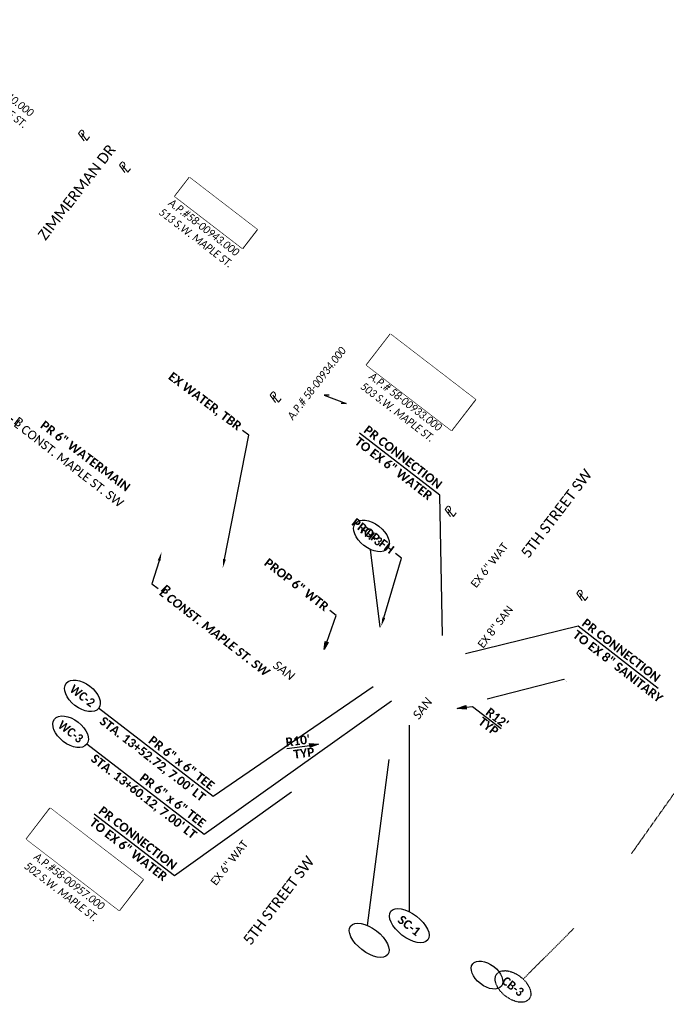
# Model space of a CAD drawing. Header units: feet. Extents: x 2204748 to 2209851, y 304262 to 307692.
# Tile 5 of 13: x 2205858 to 2206063, y 306312 to 306625. Entities that reach past the tile are written whole.
import ezdxf
from ezdxf import colors
from ezdxf.entities.mleader import LeaderData, LeaderLine
from ezdxf.math import Vec2, Vec3

# ---------------------------------------------------------------- set-up
doc = ezdxf.new("R2010")
doc.units = ezdxf.units.FT
doc.header["$MEASUREMENT"] = 0
doc.set_wipeout_variables(frame=1)
for name, pattern in [('2', [0.1, 0.06, -0.04]), ('san', [0]), ('setbackex', [1.4, 1.3, -0.1])]:
    doc.linetypes.add(name, pattern=pattern)
for name, color, linetype in [('0_Text+_Line_Mask', 9, 'Continuous'), ('DV_X_Owner_Labels', 7, 'setbackex'), ('DV_X_Text', 7, 'Continuous'), ('GE_P_CL_Text', 7, 'Continuous'), ('RW_X_Text', 7, 'Continuous'), ('SH_TextM', 7, 'Continuous'), ('UT_P_Sanitary', 95, 'san'), ('UT_P_Sanitary_Text', 7, 'Continuous'), ('UT_P_Water_Text', 7, 'Continuous'), ('UT_X_Sanitary_Text', 7, 'Continuous'), ('UT_X_Water_Text', 7, 'Continuous')]:
    doc.layers.add(name, color=color, linetype=linetype)
doc.styles.add('Simplex Normal (0.14)', font='calibri.ttf', dxfattribs={"height": 0.14})
doc.styles.add('Slanted Normal (0.125) Font 31', font='calibrii.ttf', dxfattribs={"width": 0.9, "height": 0.125})
doc.styles.add('Slanted-Normal', font='calibriz.ttf', dxfattribs={"height": 0.14})
doc.styles.add('Slanted-Sub Title', font='calibriz.ttf', dxfattribs={"height": 0.17})
doc.styles.add('Straight Normal (0.125) Font 30', font='calibri.ttf', dxfattribs={"height": 0.125})
doc.styles.add('Straight Normal (0.14) Font 30', font='calibrib.ttf', dxfattribs={"height": 0.14})
doc.styles.add('Straight-Normal', font='calibrib.ttf', dxfattribs={"height": 0.14})

# ---------------------------------------------------------------- blocks, each defined once
blk = doc.blocks.new('PL')
at = {"layer": 'DV_X_Text', "char_height": 0.14, "attachment_point": 1, "style": 'Simplex Normal (0.14)'}
for s, insert, width in [('{\\Fsimplex|c0;\\Q15;P}', (-0.028, 0.106), 0.15221), ('{\\Fsimplex|c0;\\Q15;L}', (0.002, 0.072), 0.05119)]:
    blk.add_mtext(s, dxfattribs=dict(at, insert=insert, width=width))
blk = doc.blocks.new('Dim1')
h = blk.add_hatch(color=4)
h.dxf.hatch_style = 1
h.paths.add_polyline_path([(0, 0), (-1, -0.2), (-1, 0.2)])
at = {"color": 4}
blk.add_lwpolyline([(0, 0), (-1, -0.2), (-1, 0.2), (0, 0)], dxfattribs=at)

msp = doc.modelspace()

# ---------------------------------------------------------------- linework, layer by layer
at = {"layer": '0_Text+_Line_Mask'}
for points in [[(2205911.54, 306574.76), (2205932.97, 306558.28), (2205928.33, 306552.26), (2205906.91, 306568.74)], [(2205975.32, 306525.03), (2206002.26, 306504.3), (2205994.68, 306494.44), (2205967.73, 306515.17)], [(2205867.37, 306374.52), (2205896.8, 306351.88), (2205889.23, 306342.03), (2205859.79, 306364.68)]]:
    msp.add_lwpolyline(points, close=True, dxfattribs=at)
at = {"layer": 'SH_TextM', "color": 95, "lineweight": 25}
msp.add_line((2205942.42, 306393.48), (2205949.75, 306394.45), dxfattribs=at)
msp.add_lwpolyline([(2205999.31, 306406.55), (2206001.39, 306406.81), (2206010.47, 306399.82)], dxfattribs=at)
at = {"layer": 'SH_TextM'}
msp.add_ellipse((2206005.97, 306321.54), major_axis=(-4.56, 3.53), ratio=0.596932, dxfattribs=at)
at = {"layer": 'UT_P_Sanitary_Text'}
for points in [[(2205999.14, 306423.61), (2206034.85, 306432.38), (2206060.27, 306412.61)], [(2205981.24, 306400.82), (2205981.29, 306341.65)], [(2205974.79, 306389.95), (2205967.95, 306337.3)]]:
    msp.add_lwpolyline(points, dxfattribs=at)
for centre in [(2205981.29, 306337.22), (2205968.57, 306332.57)]:
    msp.add_ellipse(centre, major_axis=(-5.87, 4.55), ratio=0.506976, dxfattribs=at)
at = {"layer": 'UT_P_Water_Text'}
for points in [[(2205972.02, 306431.96), (2205969, 306456.61)], [(2205969.82, 306413.06), (2205919.06, 306378.25), (2205882.71, 306406.22)]]:
    msp.add_lwpolyline(points, dxfattribs=at)
at = {"layer": 'UT_P_Water_Text', "linetype": '2'}
for points in [[(2206068.28, 306383.39), (2206051.71, 306359.98)], [(2206017.44, 306320.24), (2206033.54, 306336.36)]]:
    msp.add_lwpolyline(points, dxfattribs=at)
at = {"layer": 'UT_P_Water_Text'}
for centre in [(2205969.28, 306460.94), (2205877.57, 306410.19), (2205873.83, 306398.79)]:
    msp.add_ellipse(centre, major_axis=(-5.13, 3.98), ratio=0.596932, dxfattribs=at)
at = {"layer": 'UT_P_Water_Text', "linetype": '2'}
msp.add_ellipse((2206014.21, 306317.91), major_axis=(-5.13, 3.98), ratio=0.596932, dxfattribs=at)
at = {"layer": 'UT_X_Water_Text'}
for p, q in [((2205954.24, 306505.63), (2205961.27, 306503.03)), ((2205955.88, 306505.63), (2205954.24, 306505.63)), ((2205961.27, 306503.03), (2205959.63, 306503.03))]:
    msp.add_line(p, q, dxfattribs=at)

# ---------------------------------------------------------------- block references
at = {"layer": 'DV_X_Text', "xscale": 20.00000000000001, "yscale": 20.00000000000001, "zscale": 20.00000000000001, "rotation": 52.27134078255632}
for p in [(2205877.59, 306586.92), (2205890.59, 306576.82), (2205938.4, 306503.81), (2205993.91, 306467.56), (2206035.72, 306440.9)]:
    msp.add_blockref('PL', p, dxfattribs=at)
at = {"layer": 'SH_TextM', "color": 95, "lineweight": 25, "xscale": 2.8, "yscale": 2.8, "zscale": 2.8}
for p, rotation in [((2205996.53, 306406.21), 187.0260597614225), ((2205952.53, 306394.82), 7.537150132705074)]:
    msp.add_blockref('Dim1', p, dxfattribs=dict(at, rotation=rotation))

# ---------------------------------------------------------------- texts
at = {"layer": 'DV_X_Owner_Labels', "char_height": 2.5, "width": 97.223, "attachment_point": 2, "style": 'Slanted Normal (0.125) Font 31'}
for s, insert, rotation in [('DERRICK NEAL YODER\\PLEANNE MARIE YODER\\PO.R. 1608, PG. 2178\\PA.P.#58-00610.000\\P519 S.W. MAPLE ST.', (2205859.3, 306614.09), 322.431), ('FRIEDRICH MILLER\\PO.R. 1495, PG. 183\\PA.P.#58-00943.000\\P513 S.W. MAPLE ST.', (2205921.98, 306566.5), 322.431), ('MATTHEW E. KRATZER\\PELIZABETH LAPP\\PO.R. 1499, PG. 322\\PA.P.# 58-00933.000\\P503 S.W. MAPLE ST.', (2205988.5, 306514.48), 322.431), ('A.P.# 58-00934.000', (2205950.9, 306510.19), 52.431), ('JEFFREY LYNN NUMBERS\\PLEAH J. NUMBERS\\PD.V. 699, PG. 531\\PA.P.#58-00957.000\\P502 S.W. MAPLE ST.', (2205881.79, 306362.2), 322.431)]:
    msp.add_mtext(s, dxfattribs=dict(at, insert=insert, rotation=rotation))
at = {"layer": 'GE_P_CL_Text', "insert": (2205903.97, 306445.8), "char_height": 2.8, "attachment_point": 1, "rotation": 322.22, "style": 'Straight-Normal'}
msp.add_mtext('{\\fCalibri|b1|i1|c0|p34;B}', dxfattribs=at)
at = {"layer": 'RW_X_Text', "style": 'Slanted-Sub Title'}
for s, rotation, p in [('ZIMMERMAN DR', 52.22, (2205865.85, 306554.55)), ('5TH STREET SW', 52.7517, (2206019.12, 306453.62)), ('5TH STREET SW', 52.7517, (2205930.96, 306330.76))]:
    msp.add_text(s, height=3.4, rotation=rotation, dxfattribs=at).set_placement(p)
at = {"layer": 'SH_TextM', "insert": (2205857.3, 306498.98), "char_height": 2.8, "width": 2.8, "attachment_point": 1, "rotation": 322.22, "style": 'Slanted-Normal'}
msp.add_mtext('B', dxfattribs=at)
at = {"layer": 'SH_TextM', "char_height": 2.8, "attachment_point": 5, "style": 'Straight Normal (0.14) Font 30'}
for s, insert, rotation in [("\\A1;R12'", (2206009.21, 306403.17), 322.431), ('\\A1;TYP', (2206006.45, 306400.52), 322.431), ("\\A1;R10'", (2205945.94, 306395.93), 7.5372), ('\\A1;TYP', (2205947.86, 306392.02), 7.5372)]:
    msp.add_mtext(s, dxfattribs=dict(at, insert=insert, rotation=rotation))
at = {"layer": 'UT_P_Sanitary_Text', "insert": (2206035.23, 306431.98), "char_height": 2.8, "width": 40.8646, "attachment_point": 4, "rotation": 322.3104, "style": 'Straight-Normal'}
msp.add_mtext('PR CONNECTION\\PTO EX 8" SANITARY', dxfattribs=at)
at = {"layer": 'UT_P_Water_Text', "char_height": 2.8, "style": 'Straight Normal (0.14) Font 30'}
for s, insert, attachment_point, rotation in [('PR 6" WATERMAIN', (2205893.08, 306477.1), 3, 323), ('SC-1', (2205981.29, 306337.22), 5, 322.22)]:
    msp.add_mtext(s, dxfattribs=dict(at, insert=insert, attachment_point=attachment_point, rotation=rotation))
at = {"layer": 'UT_P_Water_Text', "char_height": 2.8, "rotation": 322.2559, "style": 'Straight-Normal'}
for s, insert, width, attachment_point in [('{\\W0.9;FH-3}', (2205969.28, 306460.94), 13.0687, 5), ('{\\W0.9;WC-2}', (2205877.57, 306410.19), 13.0687, 5), ('PR 6" x 6" TEE\\PSTA. 13+52.72, 7.00\' LT', (2205917.38, 306379.16), 74.1619, 6), ('{\\W0.9;WC-3}', (2205873.83, 306398.79), 13.0687, 5), ('{\\W0.9;CB-3}', (2206014.21, 306317.91), 13.0687, 5)]:
    msp.add_mtext(s, dxfattribs=dict(at, insert=insert, width=width, attachment_point=attachment_point))
at = {"layer": 'UT_X_Sanitary_Text', "insert": (2206007.59, 306432.86, -2108), "char_height": 2.5, "attachment_point": 2, "rotation": 52.2019, "style": 'Straight Normal (0.125) Font 30'}
msp.add_mtext_dynamic_manual_height_columns('EX 8" SAN', width=28.6119, gutter_width=12, heights=[0], dxfattribs=at)
at = {"layer": 'UT_X_Water_Text', "char_height": 2.5, "attachment_point": 2, "rotation": 52.2019, "style": 'Straight Normal (0.125) Font 30'}
for insert in [(2206005.72, 306452.45, -2108), (2205923.15, 306357.94, -2108)]:
    msp.add_mtext_dynamic_manual_height_columns('EX 6" WAT', width=28.6119, gutter_width=12, heights=[0], dxfattribs=dict(at, insert=insert))

# ---------------------------------------------------------------- leaders
at = {"layer": 'GE_P_CL_Text'}
ml = msp.add_multileader_mtext('Standard', dxfattribs=at)
ml.set_content('{\\fCalibri|b1|i1|c0|p34;L CONST. MAPLE ST. SW}', color=256, style='Straight Normal (0.14) Font 30')
ml.set_leader_properties(color=256, linetype='Continuous', lineweight=-1)
ml.build(insert=Vec2(0, 0))
ml.multileader.update_dxf_attribs({"text_right_attachment_type": 3, "dogleg_length": 0.125, "arrow_head_size": 2.8, "scale": 20})
ctx = ml.context
ctx.base_point, ctx.scale, ctx.char_height, ctx.arrow_head_size, ctx.landing_gap_size, ctx.plane_origin, ctx.plane_x_axis, ctx.plane_y_axis = Vec3(2205901.62, 306444.24), 20, 2.8, 2.8, 1.2, Vec3(2205901.81, 306454), Vec3(0.790369, -0.612631), Vec3(0.612631, 0.790369)
ctx.right_attachment = 3
notes = []
notes.append((ctx, [(1, (1, 1, 0), (2205899.64, 306445.77), (0.790369, -0.612631), 2.5, [(0, [(2205902.69, 306455.76)], 0, [])])]))
ctx.mtext.insert, ctx.mtext.text_direction, ctx.mtext.rotation, ctx.mtext.flow_direction = Vec3(2205903.44, 306444.63), Vec3(0.790369, -0.612631), 5.6238, 5
at = {"layer": 'SH_TextM'}
ml = msp.add_multileader_mtext('Standard', dxfattribs=at)
ml.set_content('L CONST. MAPLE ST. SW', color=256, style='Slanted-Normal')
ml.set_leader_properties(color=256, linetype='Continuous', lineweight=-1)
ml.build(insert=Vec2(0, 0))
ml.multileader.update_dxf_attribs({"text_right_attachment_type": 3, "dogleg_length": 0.125, "arrow_head_size": 2.8, "scale": 20})
ctx = ml.context
ctx.base_point, ctx.scale, ctx.char_height, ctx.arrow_head_size, ctx.landing_gap_size, ctx.plane_origin, ctx.plane_x_axis, ctx.plane_y_axis = Vec3(2205855.45, 306497.77), 20, 2.8, 2.8, 1.2, Vec3(2205849.38, 306499.08), Vec3(0.790369, -0.612631), Vec3(0.612631, 0.790369)
ctx.right_attachment = 3
notes.append((ctx, [(0, (1, 1, 0), (2205853.47, 306499.3), (0.790369, -0.612631), 2.5, [(0, [(2205847.81, 306497.97)], 0, [])])]))
ctx.mtext.insert, ctx.mtext.text_direction, ctx.mtext.rotation, ctx.mtext.flow_direction = Vec3(2205857.27, 306498.16), Vec3(0.790369, -0.612631), 5.6238, 5
ml = msp.add_multileader_mtext('Standard', dxfattribs=at)
ml.set_content('PROP FH', color=256, style='Straight Normal (0.14) Font 30')
ml.set_leader_properties(color=256, linetype='Continuous', lineweight=-1)
ml.build(insert=Vec2(0, 0))
ml.multileader.update_dxf_attribs({"text_right_attachment_type": 3, "dogleg_length": 0.125, "arrow_head_size": 2.8, "scale": 20})
ctx = ml.context
ctx.base_point, ctx.scale, ctx.char_height, ctx.arrow_head_size, ctx.landing_gap_size, ctx.plane_origin, ctx.plane_x_axis, ctx.plane_y_axis = Vec3(2205962.83, 306466.28), 20, 2.8, 2.8, 1.2, Vec3(2205972.39, 306432.27), Vec3(0.79262, -0.609716), Vec3(0.609716, 0.79262)
ctx.right_attachment, ctx.text_align_type = 3, 2
notes.append((ctx, [(1, (1, 1, 0), (2205978.87, 306453.9), (-0.79262, 0.609716), 2.5, [(0, [(2205972.39, 306432.27)], 0, [])])]))
ctx.mtext.insert, ctx.mtext.text_direction, ctx.mtext.rotation, ctx.mtext.alignment, ctx.mtext.flow_direction = Vec3(2205976.83, 306457.32), Vec3(0.79262, -0.609716), 5.627483, 3, 5
ml = msp.add_multileader_mtext('Standard', dxfattribs=at)
ml.set_content('PROP 6" WTR', color=256, style='Straight Normal (0.14) Font 30')
ml.set_leader_properties(color=95)
ml.set_arrow_properties(name='Dim1')
ml.build(insert=Vec2(0, 0))
ml.multileader.update_dxf_attribs({"text_right_attachment_type": 3, "dogleg_length": 0.125, "arrow_head_size": 2.5})
ctx = ml.context
ctx.base_point, ctx.char_height, ctx.arrow_head_size, ctx.landing_gap_size, ctx.plane_origin, ctx.plane_x_axis, ctx.plane_y_axis = Vec3(2205934.79, 306453.78, -658.73), 2.8, 2.5, 1.2, Vec3(2205954.29, 306424.9, -658.73), Vec3(0.790369, -0.612631), Vec3(0.612631, 0.790369)
ctx.right_attachment, ctx.text_align_type = 3, 2
notes.append((ctx, [(0, (1, 1, 0), (2205958.07, 306435.7, -658.73), (-0.790369, 0.612631), 2.5, [(0, [(2205954.29, 306424.9, -658.73)], 0, [])])]))
ctx.mtext.insert, ctx.mtext.text_direction, ctx.mtext.rotation, ctx.mtext.alignment, ctx.mtext.flow_direction = Vec3(2205956.04, 306439.12, -658.73), Vec3(0.790369, -0.612631), 5.6238, 3, 5
ml = msp.add_multileader_mtext('Standard', dxfattribs=at)
ml.set_content('EX POLE, TRL', color=256, style='Straight Normal (0.14) Font 30')
ml.set_leader_properties(color=256, linetype='Continuous', lineweight=-1)
ml.build(insert=Vec2(0, 0))
ml.multileader.update_dxf_attribs({"text_right_attachment_type": 3, "dogleg_length": 0.125, "arrow_head_size": 0.14})
ctx = ml.context
ctx.base_point, ctx.char_height, ctx.arrow_head_size, ctx.landing_gap_size, ctx.plane_origin, ctx.plane_x_axis, ctx.plane_y_axis = Vec3(2206030.46, 306415.37, -658.73), 0.14, 0.14, 0.06, Vec3(2206005.91, 306409.16, -658.73), Vec3(0.790369, -0.612631), Vec3(0.612631, 0.790369)
ctx.right_attachment = 3
notes.append((ctx, [(0, (1, 1, 0), (2206030.36, 306415.44, -658.73), (0.790369, -0.612631), 0.125, [(0, [(2206005.91, 306409.16, -658.73)], 0, [])])]))
ctx.mtext.insert, ctx.mtext.text_direction, ctx.mtext.rotation, ctx.mtext.flow_direction = Vec3(2206030.56, 306415.4, -658.73), Vec3(0.790369, -0.612631), 5.6238, 5
at = {"layer": 'UT_P_Water_Text'}
ml = msp.add_multileader_mtext('Standard', dxfattribs=at)
ml.set_content('EX WATER, TBR', color=256, style='Straight Normal (0.14) Font 30')
ml.set_leader_properties(color=256, lineweight=-1)
ml.build(insert=Vec2(0, 0))
ml.multileader.update_dxf_attribs({"text_right_attachment_type": 3, "dogleg_length": 0.125, "arrow_head_size": 2.8, "scale": 20})
ctx = ml.context
ctx.base_point, ctx.scale, ctx.char_height, ctx.arrow_head_size, ctx.landing_gap_size, ctx.plane_origin, ctx.plane_x_axis, ctx.plane_y_axis = Vec3(2205904.13, 306512.68), 20, 2.8, 2.8, 1.2, Vec3(2205954.45, 306450.88), Vec3(0.798636, -0.601815), Vec3(0.601815, 0.798636)
ctx.right_attachment, ctx.text_align_type = 3, 2
notes.append((ctx, [(0, (1, 1, 0), (2205930.34, 306492.93), (-0.798636, 0.601815), 2.5, [(0, [(2205922.11, 306450.8)], 0, [])])]))
ctx.mtext.insert, ctx.mtext.text_direction, ctx.mtext.rotation, ctx.mtext.alignment, ctx.mtext.flow_direction = Vec3(2205928.42, 306496.52), Vec3(0.798636, -0.601815), 5.637413, 3, 5
for ctx, leaders in notes:
    for number, flags, end, landing, length, lines in leaders:
        leader = LeaderData()
        leader.index, (leader.has_last_leader_line, leader.has_dogleg_vector, leader.attachment_direction) = number, flags
        leader.last_leader_point, leader.dogleg_vector, leader.dogleg_length = Vec3(end), Vec3(landing), length
        for number, points, colour, breaks in lines:
            line = LeaderLine()
            line.index, line.vertices, line.color, line.breaks = number, Vec3.list(points), colors.encode_raw_color(colour), breaks
            leader.lines.append(line)
        ctx.leaders.append(leader)

# ---------------------------------------------------------------- next in the draw order: texts
at = {"layer": 'UT_P_Sanitary', "color": 114, "lineweight": 35, "char_height": 2.8, "width": 7.5714, "attachment_point": 5, "style": 'Slanted-Normal', "bg_fill": 3, "box_fill_scale": 1, "bg_fill_color": 256, "bg_fill_transparency": 0}
for insert, rotation in [((2205941.53, 306418.25, -1047.07), 322.4013), ((2205985.46, 306406.2), 52.4013)]:
    msp.add_mtext('{\\fCalibri|b0|i1|c0|p34;SAN}', dxfattribs=dict(at, insert=insert, rotation=rotation))

# ---------------------------------------------------------------- next in the draw order: wipeouts: each hides what was drawn before it
for points in [[(2205846.78, 306624.86), (2205873.05, 306604.65), (2205865.51, 306594.85), (2205839.24, 306615.05)], [(2205911.54, 306574.76), (2205932.97, 306558.28), (2205928.33, 306552.26), (2205906.91, 306568.74)], [(2205975.32, 306525.03), (2206002.26, 306504.3), (2205994.68, 306494.44), (2205967.73, 306515.17)], [(2205867.37, 306374.52), (2205896.8, 306351.88), (2205889.23, 306342.03), (2205859.79, 306364.68)]]:
    msp.add_wipeout(points).dxf.layer = '0_Text+_Line_Mask'

# ---------------------------------------------------------------- next in the draw order: linework, layer by layer
at = {"layer": 'UT_P_Water_Text'}
for points in [[(2205991.83, 306429.31), (2205990.98, 306473.94), (2205965.45, 306493.58)], [(2205975.63, 306408.48), (2205916.18, 306366.19), (2205878.96, 306394.82)], [(2205943.94, 306379.59), (2205906.83, 306353.02), (2205881.3, 306372.66)]]:
    msp.add_lwpolyline(points, dxfattribs=at)

# ---------------------------------------------------------------- next in the draw order: texts
at = {"layer": 'UT_P_Water_Text', "char_height": 2.8, "width": 74.1619, "rotation": 322.2559, "style": 'Straight-Normal'}
for s, insert, attachment_point in [('PR CONNECTION\\PTO EX 6" WATER', (2205966, 306493.31), 4), ('PR 6" x 6" TEE\\PSTA. 13+60.12, 7.00\' LT', (2205914.61, 306367.26), 6), ('PR CONNECTION\\PTO EX 6" WATER', (2205881.85, 306372.39), 4)]:
    msp.add_mtext(s, dxfattribs=dict(at, insert=insert, attachment_point=attachment_point))

# ---------------------------------------------------------------- next in the draw order: wipeouts: each hides what was drawn before it
msp.add_wipeout([(2205911.54, 306574.76), (2205932.97, 306558.28), (2205928.33, 306552.26), (2205906.91, 306568.74)]).dxf.layer = '0_Text+_Line_Mask'

doc.saveas('drawing.dxf')
